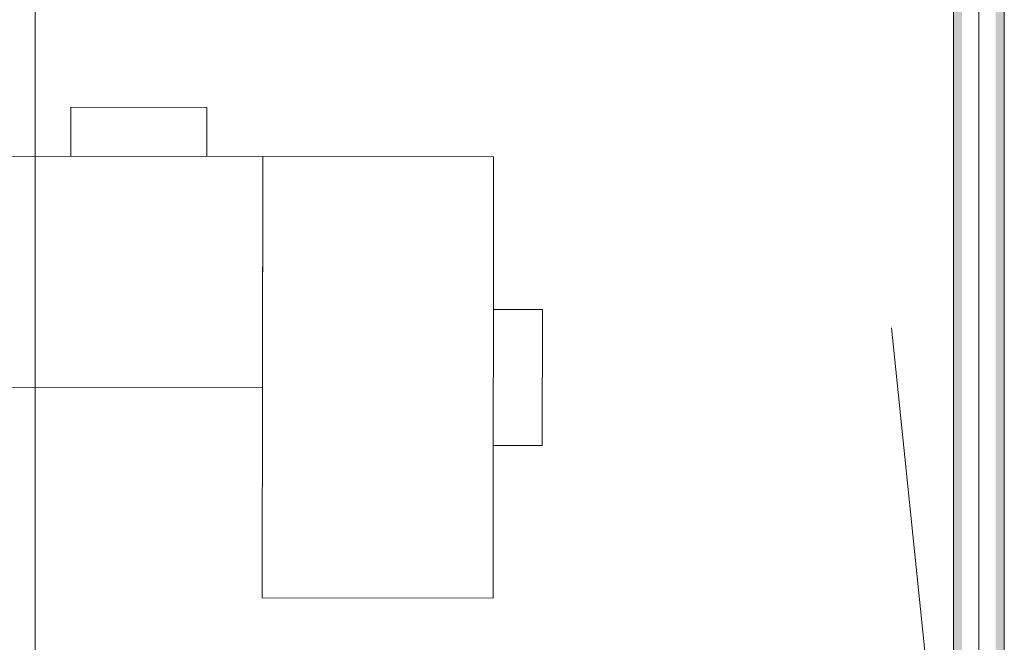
# Model space of a CAD drawing. Extents: x -620 to 300, y 62 to 1112.
# Tile 177 of 200: x -348 to -290, y 938 to 975. Entities that reach past the tile are written whole.
import ezdxf
from ezdxf.lldxf.tags import DXFTag

# ---------------------------------------------------------------- set-up
doc = ezdxf.new("R2010")
doc.units = 0
doc.layers.get('0').update_dxf_attribs({"lineweight": 13})
for name, color, linetype, lineweight, true_color in [('00 -Bauelemente -Gipskarton', 7, 'Continuous', 9, 0xff7fe6), ('30 -34 Innenwände- 2 nichttragend', 7, 'Continuous', 18, 0xff7fe6), ('60- 61 allgemeine Ausstattung- 1 Möbel', 9, 'Continuous', 9, 0x808080), ('70 -76 Bemaßung- 2 Allgemein', 9, 'Continuous', 5, 0x808080)]:
    doc.layers.add(name, color=color, linetype=linetype, lineweight=lineweight, true_color=true_color)
doc.layers.add('70 -71 Achsen- 1 Gebäudeachsen', color=7, linetype='STRICHPUNKT2-A06CPVM0L0', lineweight=18)
tags = doc.linetypes.add('STRICHPUNKT2-A06CPVM0L0', pattern=[12.7, 6.35, -3.175, 0, -3.175]).pattern_tags.tags
tags[10:11] = [DXFTag(74, 4), DXFTag(75, 0), DXFTag(340, '0'), DXFTag(46, 0.0), DXFTag(50, 0.0), DXFTag(44, 0.0), DXFTag(45, 0.0)]
tags[8:9] = [DXFTag(74, 4), DXFTag(75, 0), DXFTag(340, '0'), DXFTag(46, 0.0), DXFTag(50, 0.0), DXFTag(44, 0.0), DXFTag(45, 0.0)]
tags[6:7] = [DXFTag(74, 4), DXFTag(75, 0), DXFTag(340, '0'), DXFTag(46, 0.0), DXFTag(50, 0.0), DXFTag(44, 0.0), DXFTag(45, 0.0)]
tags[4:5] = [DXFTag(74, 4), DXFTag(75, 0), DXFTag(340, '0'), DXFTag(46, 0.0), DXFTag(50, 0.0), DXFTag(44, 0.0), DXFTag(45, 0.0)]

# ---------------------------------------------------------------- blocks, each defined once
blk = doc.blocks.new('Referenz-A06CPVM1L0')
at = {"layer": '00 -Bauelemente -Gipskarton', "color": 0, "linetype": 'Continuous', "lineweight": 0, "ltscale": 0.13}
for points in [[(-292.676, 995.614), (-292.676, 842.114), (-292.426, 995.614), (-292.426, 841.864)], [(-292.426, 995.614), (-292.426, 841.864), (-292.176, 995.614), (-292.176, 841.614)], [(-290.176, 995.614), (-290.176, 841.614), (-289.926, 995.614), (-289.926, 841.864)], [(-289.926, 995.614), (-289.926, 841.864), (-289.676, 995.614), (-289.676, 842.114)]]:
    blk.add_solid(points, dxfattribs=at)
at = {"layer": '30 -34 Innenwände- 2 nichttragend', "color": 0, "linetype": 'Continuous', "ltscale": 0.18}
for p, q in [((-292.676, 842.114), (-292.676, 995.614)), ((-289.676, 842.114), (-289.676, 995.614))]:
    blk.add_line(p, q, dxfattribs=at)
at = {"layer": '60- 61 allgemeine Ausstattung- 1 Möbel', "color": 0, "linetype": 'Continuous', "ltscale": 0.13}
for p, q in [((-344.663, 967.126), (-344.659, 970.007)), ((-344.659, 970.007), (-336.659, 969.996)), ((-336.659, 969.996), (-336.663, 967.115)), ((-359.358, 967.147), (-333.358, 967.11)), ((-336.663, 967.115), (-344.663, 967.126)), ((-333.395, 941.11), (-333.358, 967.11)), ((-333.358, 967.11), (-333.377, 953.51)), ((-333.358, 967.11), (-319.758, 967.091)), ((-319.758, 967.091), (-319.795, 941.091)), ((-319.782, 950.091), (-319.771, 958.091)), ((-319.771, 958.091), (-316.89, 958.087)), ((-316.89, 958.087), (-316.901, 950.087)), ((-294.276, 937.114), (-296.326, 957.008)), ((-333.377, 953.51), (-359.377, 953.547)), ((-316.901, 950.087), (-319.782, 950.091)), ((-319.795, 941.091), (-333.395, 941.11))]:
    blk.add_line(p, q, dxfattribs=at)
at = {"layer": '70 -71 Achsen- 1 Gebäudeachsen', "color": 0, "linetype": 'STRICHPUNKT2-A06CPVM0L0', "ltscale": 0.18}
blk.add_line((-291.176, 1084.554), (-291.176, 85.114), dxfattribs=at)
at = {"layer": '70 -76 Bemaßung- 2 Allgemein', "color": 0, "linetype": 'Continuous', "ltscale": 0.13}
blk.add_line((-346.776, 843.174), (-346.776, 994.553), dxfattribs=at)

msp = doc.modelspace()

# ---------------------------------------------------------------- block references
at = {"color": 8, "lineweight": 13, "ltscale": 0.13, "true_color": 0x808080}
msp.add_blockref('Referenz-A06CPVM1L0', (0, 0), dxfattribs=at)

doc.saveas('drawing.dxf')
